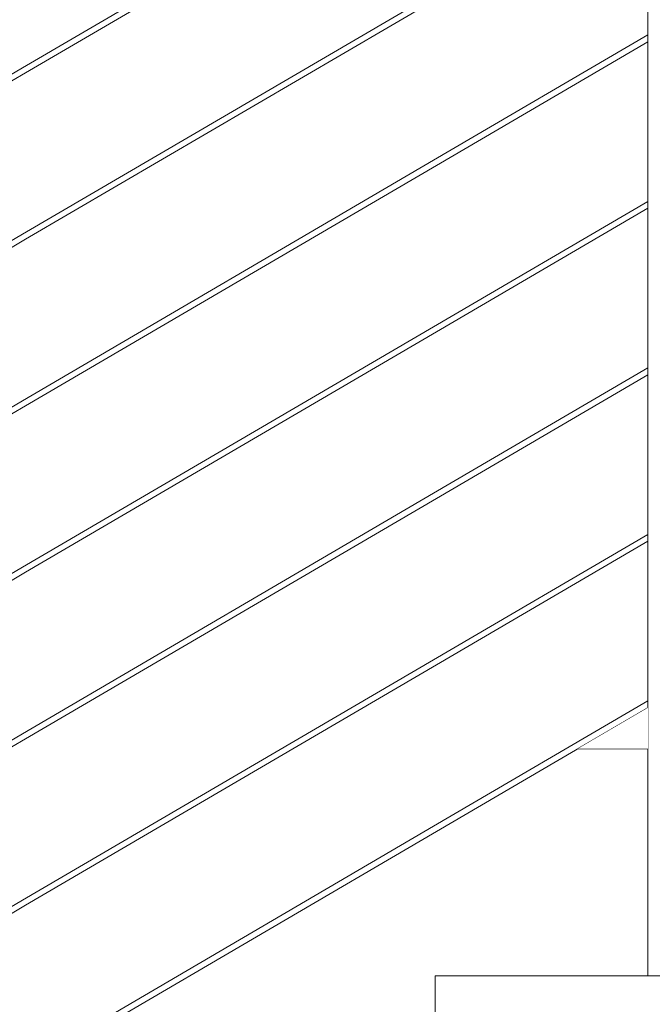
# Model space of a CAD drawing. Header units: millimetres. Extents: x -126680 to -83680, y 18016 to 39016.
# Tile 107 of 121: x -108872 to -108441, y 32238 to 32909. Entities that reach past the tile are written whole.
import ezdxf

# ---------------------------------------------------------------- set-up
doc = ezdxf.new("R2010")
doc.units = ezdxf.units.MM
doc.header["$MEASUREMENT"] = 0
doc.linetypes.add('Wipeout_Contour', pattern=[1000, 0, -1000])
doc.layers.add('Nowe_Konstrukcja - Schody', color=7, linetype='Continuous')
doc.layers.add('Nowe_Konstrukcja - Stropy', color=7, linetype='Continuous')
doc.layers.add('Nowe_Konstrukcja - Schody_Nr_pióra__101', color=250, linetype='Continuous', lineweight=13, true_color=0x333333)
doc.layers.add('Nowe_Konstrukcja - Ściany zew_Nr_pióra__87', color=7, linetype='Continuous', lineweight=13, true_color=0x6a6a6a)
doc.layers.add('Nowe_Konstrukcja - Schody_Nr_pióra__3', color=7, linetype='Continuous', lineweight=13)

msp = doc.modelspace()

# ---------------------------------------------------------------- linework, layer by layer
at = {"layer": 'Nowe_Konstrukcja - Ściany zew_Nr_pióra__87', "color": 251, "linetype": 'Continuous', "lineweight": 13, "true_color": 0x6a6a6a}
msp.add_line((-108491.68, 32412.28), (-108443.98, 32412.28), dxfattribs=at)

# ---------------------------------------------------------------- wipeouts: each hides what was drawn before it
at = {"color": 254, "linetype": 'Wipeout_Contour', "lineweight": 0, "ltscale": 455490.740535}
msp.add_wipeout([(-109153.81, 32838.72), (-109148.98, 32830.46), (-108868.98, 32994.1), (-108873.81, 33002.36)], dxfattribs=at).dxf.layer = 'Nowe_Konstrukcja - Schody'
at = {"color": 254, "linetype": 'Wipeout_Contour', "lineweight": 0, "ltscale": 453675.781431}
msp.add_wipeout([(-108869.69, 32195.32), (-108868.98, 32194.1), (-108588.98, 32357.74), (-108589.69, 32358.96)], dxfattribs=at).dxf.layer = 'Nowe_Konstrukcja - Schody'

# ---------------------------------------------------------------- next in the draw order: wipeouts: each hides what was drawn before it
at = {"color": 254, "linetype": 'Wipeout_Contour', "lineweight": 0, "ltscale": 453042.20426}
msp.add_wipeout([(-108443.98, 32257.74), (-108393.98, 32257.74), (-108393.98, 33257.09), (-108443.98, 33257.09)], dxfattribs=at).dxf.layer = 'Nowe_Konstrukcja - Schody'
at = {"color": 254, "linetype": 'Wipeout_Contour', "lineweight": 0, "ltscale": 455462.705975}
msp.add_wipeout([(-109148.98, 32830.46), (-109144.15, 32822.2), (-108864.15, 32985.84), (-108868.98, 32994.1)], dxfattribs=at).dxf.layer = 'Nowe_Konstrukcja - Schody'
at = {"color": 254, "linetype": 'Wipeout_Contour', "lineweight": 0, "ltscale": 453671.655323}
msp.add_wipeout([(-108868.98, 32194.1), (-108868.27, 32192.88), (-108588.27, 32356.52), (-108588.98, 32357.74)], dxfattribs=at).dxf.layer = 'Nowe_Konstrukcja - Schody'

# ---------------------------------------------------------------- next in the draw order: wipeouts: each hides what was drawn before it
at = {"color": 254, "linetype": 'Wipeout_Contour', "lineweight": 0, "ltscale": 455436.80668}
msp.add_wipeout([(-109144.15, 32822.2), (-109140.06, 32815.2), (-108860.06, 32978.84), (-108864.15, 32985.84)], dxfattribs=at).dxf.layer = 'Nowe_Konstrukcja - Schody'
at = {"color": 254, "linetype": 'Wipeout_Contour', "lineweight": 0, "ltscale": 453668.737735}
msp.add_wipeout([(-108868.27, 32192.88), (-108867.97, 32192.37), (-108587.97, 32356.01), (-108588.27, 32356.52)], dxfattribs=at).dxf.layer = 'Nowe_Konstrukcja - Schody'

# ---------------------------------------------------------------- next in the draw order: wipeouts: each hides what was drawn before it
at = {"color": 254, "linetype": 'Wipeout_Contour', "lineweight": 0, "ltscale": 455416.985031}
msp.add_wipeout([(-109140.06, 32815.2), (-109137.33, 32810.52), (-108857.33, 32974.16), (-108860.06, 32978.84)], dxfattribs=at).dxf.layer = 'Nowe_Konstrukcja - Schody'
at = {"color": 254, "linetype": 'Wipeout_Contour', "lineweight": 0, "ltscale": 453678.69904}
msp.add_wipeout([(-108869.99, 32195.83), (-108869.69, 32195.32), (-108589.69, 32358.96), (-108589.99, 32359.46)], dxfattribs=at).dxf.layer = 'Nowe_Konstrukcja - Schody'

# ---------------------------------------------------------------- next in the draw order: wipeouts: each hides what was drawn before it
at = {"color": 254, "linetype": 'Wipeout_Contour', "lineweight": 0, "ltscale": 455406.257916}
msp.add_wipeout([(-108857.33, 32974.16), (-109137.33, 32810.52), (-109136.37, 32808.88), (-108856.37, 32972.52)], dxfattribs=at).dxf.layer = 'Nowe_Konstrukcja - Schody'
at = {"color": 254, "linetype": 'Wipeout_Contour', "lineweight": 0, "ltscale": 453002.119781}
msp.add_wipeout([(-108589.69, 32358.96), (-108588.98, 32357.74), (-108443.98, 32442.48), (-108443.98, 32444.12)], dxfattribs=at).dxf.layer = 'Nowe_Konstrukcja - Schody'
at = {"color": 254, "linetype": 'Wipeout_Contour', "lineweight": 0, "ltscale": 454692.498685}
msp.add_wipeout([(-109149.69, 32145.02), (-109148.98, 32143.8), (-108868.98, 32307.43), (-108869.69, 32308.65)], dxfattribs=at).dxf.layer = 'Nowe_Konstrukcja - Schody'
at = {"color": 254, "linetype": 'Wipeout_Contour', "lineweight": 0, "ltscale": 452487.484559}
msp.add_wipeout([(-108588.98, 32197.73), (-108278.98, 32197.73), (-108278.98, 32257.73), (-108588.98, 32257.73)], dxfattribs=at).dxf.layer = 'Nowe_Konstrukcja - Schody'

# ---------------------------------------------------------------- next in the draw order: linework, layer by layer
at = {"layer": 'Nowe_Konstrukcja - Schody_Nr_pióra__101', "color": 250, "linetype": 'Continuous', "lineweight": 13, "true_color": 0x333333}
msp.add_line((-108443.98, 32257.74), (-108393.98, 32257.74), dxfattribs=at)
at = {"layer": 'Nowe_Konstrukcja - Schody_Nr_pióra__3', "color": 7, "linetype": 'Continuous', "lineweight": 13}
for p, q in [((-108588.98, 32257.73), (-108443.98, 32257.73)), ((-108588.98, 32197.73), (-108588.98, 32257.73))]:
    msp.add_line(p, q, dxfattribs=at)

# ---------------------------------------------------------------- next in the draw order: wipeouts: each hides what was drawn before it
at = {"color": 254, "linetype": 'Wipeout_Contour', "lineweight": 0, "ltscale": 452999.115783}
msp.add_wipeout([(-108588.98, 32357.74), (-108588.27, 32356.52), (-108443.98, 32440.84), (-108443.98, 32442.48)], dxfattribs=at).dxf.layer = 'Nowe_Konstrukcja - Schody'
at = {"color": 254, "linetype": 'Wipeout_Contour', "lineweight": 0, "ltscale": 454688.376932}
msp.add_wipeout([(-109148.98, 32143.8), (-109148.27, 32142.58), (-108868.27, 32306.21), (-108868.98, 32307.43)], dxfattribs=at).dxf.layer = 'Nowe_Konstrukcja - Schody'

# ---------------------------------------------------------------- next in the draw order: wipeouts: each hides what was drawn before it
at = {"color": 254, "linetype": 'Wipeout_Contour', "lineweight": 0, "ltscale": 452996.989709}
msp.add_wipeout([(-108588.27, 32356.52), (-108587.97, 32356.01), (-108443.98, 32440.16), (-108443.98, 32440.84)], dxfattribs=at).dxf.layer = 'Nowe_Konstrukcja - Schody'
at = {"color": 254, "linetype": 'Wipeout_Contour', "lineweight": 0, "ltscale": 454685.462424}
msp.add_wipeout([(-109148.27, 32142.58), (-109147.97, 32142.07), (-108867.97, 32305.71), (-108868.27, 32306.21)], dxfattribs=at).dxf.layer = 'Nowe_Konstrukcja - Schody'

# ---------------------------------------------------------------- next in the draw order: wipeouts: each hides what was drawn before it
at = {"color": 254, "linetype": 'Wipeout_Contour', "lineweight": 0, "ltscale": 453004.242029}
msp.add_wipeout([(-108589.99, 32359.46), (-108589.69, 32358.96), (-108443.98, 32444.12), (-108443.98, 32444.79)], dxfattribs=at).dxf.layer = 'Nowe_Konstrukcja - Schody'
at = {"color": 254, "linetype": 'Wipeout_Contour', "lineweight": 0, "ltscale": 454695.413215}
msp.add_wipeout([(-109149.99, 32145.52), (-109149.69, 32145.02), (-108869.69, 32308.65), (-108869.99, 32309.16)], dxfattribs=at).dxf.layer = 'Nowe_Konstrukcja - Schody'

# ---------------------------------------------------------------- next in the draw order: wipeouts: each hides what was drawn before it
at = {"color": 254, "linetype": 'Wipeout_Contour', "lineweight": 0, "ltscale": 453804.998633}
msp.add_wipeout([(-108869.69, 32308.65), (-108868.98, 32307.43), (-108588.98, 32471.07), (-108589.69, 32472.29)], dxfattribs=at).dxf.layer = 'Nowe_Konstrukcja - Schody'

# ---------------------------------------------------------------- next in the draw order: wipeouts: each hides what was drawn before it
at = {"color": 254, "linetype": 'Wipeout_Contour', "lineweight": 0, "ltscale": 453800.868821}
msp.add_wipeout([(-108868.98, 32307.43), (-108868.27, 32306.21), (-108588.27, 32469.85), (-108588.98, 32471.07)], dxfattribs=at).dxf.layer = 'Nowe_Konstrukcja - Schody'

# ---------------------------------------------------------------- next in the draw order: wipeouts: each hides what was drawn before it
at = {"color": 254, "linetype": 'Wipeout_Contour', "lineweight": 0, "ltscale": 453797.948614}
msp.add_wipeout([(-108868.27, 32306.21), (-108867.97, 32305.71), (-108587.97, 32469.34), (-108588.27, 32469.85)], dxfattribs=at).dxf.layer = 'Nowe_Konstrukcja - Schody'

# ---------------------------------------------------------------- next in the draw order: wipeouts: each hides what was drawn before it
at = {"color": 254, "linetype": 'Wipeout_Contour', "lineweight": 0, "ltscale": 453807.918861}
msp.add_wipeout([(-108869.99, 32309.16), (-108869.69, 32308.65), (-108589.69, 32472.29), (-108589.99, 32472.8)], dxfattribs=at).dxf.layer = 'Nowe_Konstrukcja - Schody'

# ---------------------------------------------------------------- next in the draw order: wipeouts: each hides what was drawn before it
at = {"color": 254, "linetype": 'Wipeout_Contour', "lineweight": 0, "ltscale": 453132.026148}
msp.add_wipeout([(-108589.69, 32472.29), (-108588.98, 32471.07), (-108443.98, 32555.81), (-108443.98, 32557.45)], dxfattribs=at).dxf.layer = 'Nowe_Konstrukcja - Schody'
at = {"color": 254, "linetype": 'Wipeout_Contour', "lineweight": 0, "ltscale": 454821.226477}
msp.add_wipeout([(-109149.69, 32258.35), (-109148.98, 32257.13), (-108868.98, 32420.77), (-108869.69, 32421.99)], dxfattribs=at).dxf.layer = 'Nowe_Konstrukcja - Schody'

# ---------------------------------------------------------------- next in the draw order: wipeouts: each hides what was drawn before it
at = {"color": 254, "linetype": 'Wipeout_Contour', "lineweight": 0, "ltscale": 453129.017293}
msp.add_wipeout([(-108588.98, 32471.07), (-108588.27, 32469.85), (-108443.98, 32554.17), (-108443.98, 32555.81)], dxfattribs=at).dxf.layer = 'Nowe_Konstrukcja - Schody'
at = {"color": 254, "linetype": 'Wipeout_Contour', "lineweight": 0, "ltscale": 454817.101023}
msp.add_wipeout([(-109148.98, 32257.13), (-109148.27, 32255.91), (-108868.27, 32419.55), (-108868.98, 32420.77)], dxfattribs=at).dxf.layer = 'Nowe_Konstrukcja - Schody'

# ---------------------------------------------------------------- next in the draw order: wipeouts: each hides what was drawn before it
at = {"color": 254, "linetype": 'Wipeout_Contour', "lineweight": 0, "ltscale": 453126.887786}
msp.add_wipeout([(-108588.27, 32469.85), (-108587.97, 32469.34), (-108443.98, 32553.49), (-108443.98, 32554.17)], dxfattribs=at).dxf.layer = 'Nowe_Konstrukcja - Schody'
at = {"color": 254, "linetype": 'Wipeout_Contour', "lineweight": 0, "ltscale": 454814.183897}
msp.add_wipeout([(-109148.27, 32255.91), (-109147.97, 32255.4), (-108867.97, 32419.04), (-108868.27, 32419.55)], dxfattribs=at).dxf.layer = 'Nowe_Konstrukcja - Schody'

# ---------------------------------------------------------------- next in the draw order: wipeouts: each hides what was drawn before it
at = {"color": 254, "linetype": 'Wipeout_Contour', "lineweight": 0, "ltscale": 453134.151836}
msp.add_wipeout([(-108589.99, 32472.8), (-108589.69, 32472.29), (-108443.98, 32557.45), (-108443.98, 32558.13)], dxfattribs=at).dxf.layer = 'Nowe_Konstrukcja - Schody'
at = {"color": 254, "linetype": 'Wipeout_Contour', "lineweight": 0, "ltscale": 454824.143624}
msp.add_wipeout([(-109149.99, 32258.86), (-109149.69, 32258.35), (-108869.69, 32421.99), (-108869.99, 32422.49)], dxfattribs=at).dxf.layer = 'Nowe_Konstrukcja - Schody'

# ---------------------------------------------------------------- next in the draw order: linework, layer by layer
at = {"layer": 'Nowe_Konstrukcja - Schody_Nr_pióra__101', "color": 250, "linetype": 'Continuous', "lineweight": 13, "true_color": 0x333333}
for p, q in [((-108869.99, 32195.83), (-108589.99, 32359.46)), ((-108867.97, 32192.37), (-108587.97, 32356.01)), ((-109149.99, 32145.52), (-108869.99, 32309.16)), ((-109147.97, 32142.07), (-108867.97, 32305.71))]:
    msp.add_line(p, q, dxfattribs=at)

# ---------------------------------------------------------------- next in the draw order: wipeouts: each hides what was drawn before it
at = {"color": 254, "linetype": 'Wipeout_Contour', "lineweight": 0, "ltscale": 453934.631784}
msp.add_wipeout([(-108869.69, 32421.99), (-108868.98, 32420.77), (-108588.98, 32584.4), (-108589.69, 32585.63)], dxfattribs=at).dxf.layer = 'Nowe_Konstrukcja - Schody'

# ---------------------------------------------------------------- next in the draw order: wipeouts: each hides what was drawn before it
at = {"color": 254, "linetype": 'Wipeout_Contour', "lineweight": 0, "ltscale": 453930.498275}
msp.add_wipeout([(-108868.98, 32420.77), (-108868.27, 32419.55), (-108588.27, 32583.18), (-108588.98, 32584.4)], dxfattribs=at).dxf.layer = 'Nowe_Konstrukcja - Schody'

# ---------------------------------------------------------------- next in the draw order: wipeouts: each hides what was drawn before it
at = {"color": 254, "linetype": 'Wipeout_Contour', "lineweight": 0, "ltscale": 453927.575452}
msp.add_wipeout([(-108868.27, 32419.55), (-108867.97, 32419.04), (-108587.97, 32582.68), (-108588.27, 32583.18)], dxfattribs=at).dxf.layer = 'Nowe_Konstrukcja - Schody'

# ---------------------------------------------------------------- next in the draw order: wipeouts: each hides what was drawn before it
at = {"color": 254, "linetype": 'Wipeout_Contour', "lineweight": 0, "ltscale": 453937.554627}
msp.add_wipeout([(-108869.99, 32422.49), (-108869.69, 32421.99), (-108589.69, 32585.63), (-108589.99, 32586.13)], dxfattribs=at).dxf.layer = 'Nowe_Konstrukcja - Schody'

# ---------------------------------------------------------------- next in the draw order: linework, layer by layer
at = {"layer": 'Nowe_Konstrukcja - Schody_Nr_pióra__101', "color": 250, "linetype": 'Continuous', "lineweight": 13, "true_color": 0x333333}
for p, q in [((-108589.99, 32359.46), (-108443.98, 32444.79)), ((-108587.97, 32356.01), (-108443.98, 32440.16))]:
    msp.add_line(p, q, dxfattribs=at)

# ---------------------------------------------------------------- next in the draw order: wipeouts: each hides what was drawn before it
at = {"color": 254, "linetype": 'Wipeout_Contour', "lineweight": 0, "ltscale": 453262.348692}
msp.add_wipeout([(-108589.69, 32585.63), (-108588.98, 32584.4), (-108443.98, 32669.14), (-108443.98, 32670.78)], dxfattribs=at).dxf.layer = 'Nowe_Konstrukcja - Schody'
at = {"color": 254, "linetype": 'Wipeout_Contour', "lineweight": 0, "ltscale": 454950.369568}
msp.add_wipeout([(-109149.69, 32371.69), (-109148.98, 32370.46), (-108868.98, 32534.1), (-108869.69, 32535.32)], dxfattribs=at).dxf.layer = 'Nowe_Konstrukcja - Schody'

# ---------------------------------------------------------------- next in the draw order: wipeouts: each hides what was drawn before it
at = {"color": 254, "linetype": 'Wipeout_Contour', "lineweight": 0, "ltscale": 453259.334982}
msp.add_wipeout([(-108588.98, 32584.4), (-108588.27, 32583.18), (-108443.98, 32667.51), (-108443.98, 32669.14)], dxfattribs=at).dxf.layer = 'Nowe_Konstrukcja - Schody'
at = {"color": 254, "linetype": 'Wipeout_Contour', "lineweight": 0, "ltscale": 454946.240418}
msp.add_wipeout([(-109148.98, 32370.46), (-109148.27, 32369.24), (-108868.27, 32532.88), (-108868.98, 32534.1)], dxfattribs=at).dxf.layer = 'Nowe_Konstrukcja - Schody'

# ---------------------------------------------------------------- next in the draw order: wipeouts: each hides what was drawn before it
at = {"color": 254, "linetype": 'Wipeout_Contour', "lineweight": 0, "ltscale": 453257.202046}
msp.add_wipeout([(-108588.27, 32583.18), (-108587.97, 32582.68), (-108443.98, 32666.83), (-108443.98, 32667.51)], dxfattribs=at).dxf.layer = 'Nowe_Konstrukcja - Schody'
at = {"color": 254, "linetype": 'Wipeout_Contour', "lineweight": 0, "ltscale": 454943.320679}
msp.add_wipeout([(-109148.27, 32369.24), (-109147.97, 32368.74), (-108867.97, 32532.37), (-108868.27, 32532.88)], dxfattribs=at).dxf.layer = 'Nowe_Konstrukcja - Schody'

# ---------------------------------------------------------------- next in the draw order: wipeouts: each hides what was drawn before it
at = {"color": 254, "linetype": 'Wipeout_Contour', "lineweight": 0, "ltscale": 453264.477817}
msp.add_wipeout([(-108589.99, 32586.13), (-108589.69, 32585.63), (-108443.98, 32670.78), (-108443.98, 32671.46)], dxfattribs=at).dxf.layer = 'Nowe_Konstrukcja - Schody'
at = {"color": 254, "linetype": 'Wipeout_Contour', "lineweight": 0, "ltscale": 454953.289328}
msp.add_wipeout([(-109149.99, 32372.19), (-109149.69, 32371.69), (-108869.69, 32535.32), (-108869.99, 32535.83)], dxfattribs=at).dxf.layer = 'Nowe_Konstrukcja - Schody'

# ---------------------------------------------------------------- next in the draw order: linework, layer by layer
at = {"layer": 'Nowe_Konstrukcja - Schody_Nr_pióra__101', "color": 250, "linetype": 'Continuous', "lineweight": 13, "true_color": 0x333333}
for p, q in [((-108869.99, 32309.16), (-108589.99, 32472.8)), ((-108867.97, 32305.71), (-108587.97, 32469.34)), ((-109149.99, 32258.86), (-108869.99, 32422.49)), ((-109147.97, 32255.4), (-108867.97, 32419.04))]:
    msp.add_line(p, q, dxfattribs=at)

# ---------------------------------------------------------------- next in the draw order: wipeouts: each hides what was drawn before it
at = {"color": 254, "linetype": 'Wipeout_Contour', "lineweight": 0, "ltscale": 454064.68053}
msp.add_wipeout([(-108869.69, 32535.32), (-108868.98, 32534.1), (-108588.98, 32697.74), (-108589.69, 32698.96)], dxfattribs=at).dxf.layer = 'Nowe_Konstrukcja - Schody'

# ---------------------------------------------------------------- next in the draw order: wipeouts: each hides what was drawn before it
at = {"color": 254, "linetype": 'Wipeout_Contour', "lineweight": 0, "ltscale": 454060.543328}
msp.add_wipeout([(-108868.98, 32534.1), (-108868.27, 32532.88), (-108588.27, 32696.52), (-108588.98, 32697.74)], dxfattribs=at).dxf.layer = 'Nowe_Konstrukcja - Schody'

# ---------------------------------------------------------------- next in the draw order: wipeouts: each hides what was drawn before it
at = {"color": 254, "linetype": 'Wipeout_Contour', "lineweight": 0, "ltscale": 454057.617894}
msp.add_wipeout([(-108868.27, 32532.88), (-108867.97, 32532.37), (-108587.97, 32696.01), (-108588.27, 32696.52)], dxfattribs=at).dxf.layer = 'Nowe_Konstrukcja - Schody'

# ---------------------------------------------------------------- next in the draw order: wipeouts: each hides what was drawn before it
at = {"color": 254, "linetype": 'Wipeout_Contour', "lineweight": 0, "ltscale": 454067.605983}
msp.add_wipeout([(-108869.99, 32535.83), (-108869.69, 32535.32), (-108589.69, 32698.96), (-108589.99, 32699.46)], dxfattribs=at).dxf.layer = 'Nowe_Konstrukcja - Schody'

# ---------------------------------------------------------------- next in the draw order: linework, layer by layer
at = {"layer": 'Nowe_Konstrukcja - Schody_Nr_pióra__101', "color": 250, "linetype": 'Continuous', "lineweight": 13, "true_color": 0x333333}
for p, q in [((-108589.99, 32472.8), (-108443.98, 32558.13)), ((-108587.97, 32469.34), (-108443.98, 32553.49))]:
    msp.add_line(p, q, dxfattribs=at)

# ---------------------------------------------------------------- next in the draw order: wipeouts: each hides what was drawn before it
at = {"color": 254, "linetype": 'Wipeout_Contour', "lineweight": 0, "ltscale": 453393.087046}
msp.add_wipeout([(-108589.69, 32698.96), (-108588.98, 32697.74), (-108443.98, 32782.48), (-108443.98, 32784.12)], dxfattribs=at).dxf.layer = 'Nowe_Konstrukcja - Schody'
at = {"color": 254, "linetype": 'Wipeout_Contour', "lineweight": 0, "ltscale": 455079.927603}
msp.add_wipeout([(-109149.69, 32485.02), (-109148.98, 32483.8), (-108868.98, 32647.43), (-108869.69, 32648.65)], dxfattribs=at).dxf.layer = 'Nowe_Konstrukcja - Schody'

# ---------------------------------------------------------------- next in the draw order: wipeouts: each hides what was drawn before it
at = {"color": 254, "linetype": 'Wipeout_Contour', "lineweight": 0, "ltscale": 453390.068487}
msp.add_wipeout([(-108588.98, 32697.74), (-108588.27, 32696.52), (-108443.98, 32780.84), (-108443.98, 32782.48)], dxfattribs=at).dxf.layer = 'Nowe_Konstrukcja - Schody'
at = {"color": 254, "linetype": 'Wipeout_Contour', "lineweight": 0, "ltscale": 455075.794764}
msp.add_wipeout([(-109148.98, 32483.8), (-109148.27, 32482.58), (-108868.27, 32646.21), (-108868.98, 32647.43)], dxfattribs=at).dxf.layer = 'Nowe_Konstrukcja - Schody'

# ---------------------------------------------------------------- next in the draw order: wipeouts: each hides what was drawn before it
at = {"color": 254, "linetype": 'Wipeout_Contour', "lineweight": 0, "ltscale": 453387.93212}
msp.add_wipeout([(-108588.27, 32696.52), (-108587.97, 32696.01), (-108443.98, 32780.16), (-108443.98, 32780.84)], dxfattribs=at).dxf.layer = 'Nowe_Konstrukcja - Schody'
at = {"color": 254, "linetype": 'Wipeout_Contour', "lineweight": 0, "ltscale": 455072.872415}
msp.add_wipeout([(-109148.27, 32482.58), (-109147.97, 32482.07), (-108867.97, 32645.71), (-108868.27, 32646.21)], dxfattribs=at).dxf.layer = 'Nowe_Konstrukcja - Schody'

# ---------------------------------------------------------------- next in the draw order: wipeouts: each hides what was drawn before it
at = {"color": 254, "linetype": 'Wipeout_Contour', "lineweight": 0, "ltscale": 453395.219607}
msp.add_wipeout([(-108589.99, 32699.46), (-108589.69, 32698.96), (-108443.98, 32784.12), (-108443.98, 32784.79)], dxfattribs=at).dxf.layer = 'Nowe_Konstrukcja - Schody'
at = {"color": 254, "linetype": 'Wipeout_Contour', "lineweight": 0, "ltscale": 455082.849972}
msp.add_wipeout([(-109149.99, 32485.52), (-109149.69, 32485.02), (-108869.69, 32648.65), (-108869.99, 32649.16)], dxfattribs=at).dxf.layer = 'Nowe_Konstrukcja - Schody'

# ---------------------------------------------------------------- next in the draw order: linework, layer by layer
at = {"layer": 'Nowe_Konstrukcja - Schody_Nr_pióra__101', "color": 250, "linetype": 'Continuous', "lineweight": 13, "true_color": 0x333333}
for p, q in [((-108869.99, 32422.49), (-108589.99, 32586.13)), ((-108867.97, 32419.04), (-108587.97, 32582.68)), ((-109149.99, 32372.19), (-108869.99, 32535.83)), ((-109147.97, 32368.74), (-108867.97, 32532.37))]:
    msp.add_line(p, q, dxfattribs=at)

# ---------------------------------------------------------------- next in the draw order: wipeouts: each hides what was drawn before it
at = {"color": 254, "linetype": 'Wipeout_Contour', "lineweight": 0, "ltscale": 454195.144511}
msp.add_wipeout([(-108869.69, 32648.65), (-108868.98, 32647.43), (-108588.98, 32811.07), (-108589.69, 32812.29)], dxfattribs=at).dxf.layer = 'Nowe_Konstrukcja - Schody'

# ---------------------------------------------------------------- next in the draw order: wipeouts: each hides what was drawn before it
at = {"color": 254, "linetype": 'Wipeout_Contour', "lineweight": 0, "ltscale": 454191.003623}
msp.add_wipeout([(-108868.98, 32647.43), (-108868.27, 32646.21), (-108588.27, 32809.85), (-108588.98, 32811.07)], dxfattribs=at).dxf.layer = 'Nowe_Konstrukcja - Schody'

# ---------------------------------------------------------------- next in the draw order: wipeouts: each hides what was drawn before it
at = {"color": 254, "linetype": 'Wipeout_Contour', "lineweight": 0, "ltscale": 454188.075583}
msp.add_wipeout([(-108868.27, 32646.21), (-108867.97, 32645.71), (-108587.97, 32809.34), (-108588.27, 32809.85)], dxfattribs=at).dxf.layer = 'Nowe_Konstrukcja - Schody'

# ---------------------------------------------------------------- next in the draw order: wipeouts: each hides what was drawn before it
at = {"color": 254, "linetype": 'Wipeout_Contour', "lineweight": 0, "ltscale": 454198.072571}
msp.add_wipeout([(-108869.99, 32649.16), (-108869.69, 32648.65), (-108589.69, 32812.29), (-108589.99, 32812.8)], dxfattribs=at).dxf.layer = 'Nowe_Konstrukcja - Schody'

# ---------------------------------------------------------------- next in the draw order: linework, layer by layer
at = {"layer": 'Nowe_Konstrukcja - Schody_Nr_pióra__101', "color": 250, "linetype": 'Continuous', "lineweight": 13, "true_color": 0x333333}
for p, q in [((-108589.99, 32586.13), (-108443.98, 32671.46)), ((-108587.97, 32582.68), (-108443.98, 32666.83))]:
    msp.add_line(p, q, dxfattribs=at)

# ---------------------------------------------------------------- next in the draw order: wipeouts: each hides what was drawn before it
at = {"color": 254, "linetype": 'Wipeout_Contour', "lineweight": 0, "ltscale": 453524.240854}
msp.add_wipeout([(-108589.69, 32812.29), (-108588.98, 32811.07), (-108443.98, 32895.81), (-108443.98, 32897.45)], dxfattribs=at).dxf.layer = 'Nowe_Konstrukcja - Schody'
at = {"color": 254, "linetype": 'Wipeout_Contour', "lineweight": 0, "ltscale": 455209.900229}
msp.add_wipeout([(-109149.69, 32598.35), (-109148.98, 32597.13), (-108868.98, 32760.77), (-108869.69, 32761.99)], dxfattribs=at).dxf.layer = 'Nowe_Konstrukcja - Schody'

# ---------------------------------------------------------------- next in the draw order: wipeouts: each hides what was drawn before it
at = {"color": 254, "linetype": 'Wipeout_Contour', "lineweight": 0, "ltscale": 453521.217451}
msp.add_wipeout([(-108588.98, 32811.07), (-108588.27, 32809.85), (-108443.98, 32894.17), (-108443.98, 32895.81)], dxfattribs=at).dxf.layer = 'Nowe_Konstrukcja - Schody'
at = {"color": 254, "linetype": 'Wipeout_Contour', "lineweight": 0, "ltscale": 455205.763706}
msp.add_wipeout([(-109148.98, 32597.13), (-109148.27, 32595.91), (-108868.27, 32759.55), (-108868.98, 32760.77)], dxfattribs=at).dxf.layer = 'Nowe_Konstrukcja - Schody'

# ---------------------------------------------------------------- next in the draw order: wipeouts: each hides what was drawn before it
at = {"color": 254, "linetype": 'Wipeout_Contour', "lineweight": 0, "ltscale": 453519.077667}
msp.add_wipeout([(-108588.27, 32809.85), (-108587.97, 32809.34), (-108443.98, 32893.49), (-108443.98, 32894.17)], dxfattribs=at).dxf.layer = 'Nowe_Konstrukcja - Schody'
at = {"color": 254, "linetype": 'Wipeout_Contour', "lineweight": 0, "ltscale": 455202.838753}
msp.add_wipeout([(-109148.27, 32595.91), (-109147.97, 32595.4), (-108867.97, 32759.04), (-108868.27, 32759.55)], dxfattribs=at).dxf.layer = 'Nowe_Konstrukcja - Schody'

# ---------------------------------------------------------------- next in the draw order: wipeouts: each hides what was drawn before it
at = {"color": 254, "linetype": 'Wipeout_Contour', "lineweight": 0, "ltscale": 453526.376848}
msp.add_wipeout([(-108589.99, 32812.8), (-108589.69, 32812.29), (-108443.98, 32897.45), (-108443.98, 32898.13)], dxfattribs=at).dxf.layer = 'Nowe_Konstrukcja - Schody'
at = {"color": 254, "linetype": 'Wipeout_Contour', "lineweight": 0, "ltscale": 455212.825203}
msp.add_wipeout([(-109149.99, 32598.86), (-109149.69, 32598.35), (-108869.69, 32761.99), (-108869.99, 32762.49)], dxfattribs=at).dxf.layer = 'Nowe_Konstrukcja - Schody'

# ---------------------------------------------------------------- next in the draw order: linework, layer by layer
at = {"layer": 'Nowe_Konstrukcja - Schody_Nr_pióra__101', "color": 250, "linetype": 'Continuous', "lineweight": 13, "true_color": 0x333333}
for p, q in [((-108443.98, 32257.74), (-108443.98, 33257.09)), ((-108869.99, 32535.83), (-108589.99, 32699.46)), ((-108867.97, 32532.37), (-108587.97, 32696.01)), ((-109149.99, 32485.52), (-108869.99, 32649.16)), ((-109147.97, 32482.07), (-108867.97, 32645.71))]:
    msp.add_line(p, q, dxfattribs=at)

# ---------------------------------------------------------------- next in the draw order: wipeouts: each hides what was drawn before it
at = {"color": 254, "linetype": 'Wipeout_Contour', "lineweight": 0, "ltscale": 454326.023371}
msp.add_wipeout([(-108869.69, 32761.99), (-108868.98, 32760.77), (-108588.98, 32924.4), (-108589.69, 32925.63)], dxfattribs=at).dxf.layer = 'Nowe_Konstrukcja - Schody'

# ---------------------------------------------------------------- next in the draw order: wipeouts: each hides what was drawn before it
at = {"color": 254, "linetype": 'Wipeout_Contour', "lineweight": 0, "ltscale": 454321.878803}
msp.add_wipeout([(-108868.98, 32760.77), (-108868.27, 32759.55), (-108588.27, 32923.18), (-108588.98, 32924.4)], dxfattribs=at).dxf.layer = 'Nowe_Konstrukcja - Schody'
at = {"color": 254, "linetype": 'Wipeout_Contour', "lineweight": 0, "ltscale": 339606.494268}
msp.add_wipeout([(-108443.98, 32440.16), (-108491.68, 32412.28), (-108443.98, 32412.28)], dxfattribs=at).dxf.layer = 'Nowe_Konstrukcja - Stropy'

# ---------------------------------------------------------------- next in the draw order: wipeouts: each hides what was drawn before it
at = {"color": 254, "linetype": 'Wipeout_Contour', "lineweight": 0, "ltscale": 454318.94816}
msp.add_wipeout([(-108868.27, 32759.55), (-108867.97, 32759.04), (-108587.97, 32922.68), (-108588.27, 32923.18)], dxfattribs=at).dxf.layer = 'Nowe_Konstrukcja - Schody'

# ---------------------------------------------------------------- next in the draw order: wipeouts: each hides what was drawn before it
at = {"color": 254, "linetype": 'Wipeout_Contour', "lineweight": 0, "ltscale": 454328.954034}
msp.add_wipeout([(-108869.99, 32762.49), (-108869.69, 32761.99), (-108589.69, 32925.63), (-108589.99, 32926.13)], dxfattribs=at).dxf.layer = 'Nowe_Konstrukcja - Schody'

# ---------------------------------------------------------------- next in the draw order: linework, layer by layer
at = {"layer": 'Nowe_Konstrukcja - Schody_Nr_pióra__101', "color": 250, "linetype": 'Continuous', "lineweight": 13, "true_color": 0x333333}
for p, q in [((-108589.99, 32699.46), (-108443.98, 32784.79)), ((-108587.97, 32696.01), (-108443.98, 32780.16))]:
    msp.add_line(p, q, dxfattribs=at)

# ---------------------------------------------------------------- next in the draw order: wipeouts: each hides what was drawn before it
at = {"color": 254, "linetype": 'Wipeout_Contour', "lineweight": 0, "ltscale": 455340.287091}
msp.add_wipeout([(-109149.69, 32711.69), (-109148.98, 32710.46), (-108868.98, 32874.1), (-108869.69, 32875.32)], dxfattribs=at).dxf.layer = 'Nowe_Konstrukcja - Schody'

# ---------------------------------------------------------------- next in the draw order: wipeouts: each hides what was drawn before it
at = {"color": 254, "linetype": 'Wipeout_Contour', "lineweight": 0, "ltscale": 455336.14689}
msp.add_wipeout([(-109148.98, 32710.46), (-109148.27, 32709.24), (-108868.27, 32872.88), (-108868.98, 32874.1)], dxfattribs=at).dxf.layer = 'Nowe_Konstrukcja - Schody'

# ---------------------------------------------------------------- next in the draw order: wipeouts: each hides what was drawn before it
at = {"color": 254, "linetype": 'Wipeout_Contour', "lineweight": 0, "ltscale": 455333.219336}
msp.add_wipeout([(-109148.27, 32709.24), (-109147.97, 32708.74), (-108867.97, 32872.37), (-108868.27, 32872.88)], dxfattribs=at).dxf.layer = 'Nowe_Konstrukcja - Schody'

# ---------------------------------------------------------------- next in the draw order: wipeouts: each hides what was drawn before it
at = {"color": 254, "linetype": 'Wipeout_Contour', "lineweight": 0, "ltscale": 455343.214666}
msp.add_wipeout([(-109149.99, 32712.19), (-109149.69, 32711.69), (-108869.69, 32875.32), (-108869.99, 32875.83)], dxfattribs=at).dxf.layer = 'Nowe_Konstrukcja - Schody'

# ---------------------------------------------------------------- next in the draw order: linework, layer by layer
at = {"layer": 'Nowe_Konstrukcja - Schody_Nr_pióra__101', "color": 250, "linetype": 'Continuous', "lineweight": 13, "true_color": 0x333333}
for p, q in [((-108869.99, 32649.16), (-108589.99, 32812.8)), ((-108867.97, 32645.71), (-108587.97, 32809.34)), ((-109149.99, 32598.86), (-108869.99, 32762.49)), ((-109147.97, 32595.4), (-108867.97, 32759.04))]:
    msp.add_line(p, q, dxfattribs=at)

# ---------------------------------------------------------------- next in the draw order: wipeouts: each hides what was drawn before it
at = {"color": 254, "linetype": 'Wipeout_Contour', "lineweight": 0, "ltscale": 454457.316752}
msp.add_wipeout([(-108869.69, 32875.32), (-108868.98, 32874.1), (-108588.98, 33037.74), (-108589.69, 33038.96)], dxfattribs=at).dxf.layer = 'Nowe_Konstrukcja - Schody'

# ---------------------------------------------------------------- next in the draw order: wipeouts: each hides what was drawn before it
at = {"color": 254, "linetype": 'Wipeout_Contour', "lineweight": 0, "ltscale": 454453.168509}
msp.add_wipeout([(-108868.98, 32874.1), (-108868.27, 32872.88), (-108588.27, 33036.52), (-108588.98, 33037.74)], dxfattribs=at).dxf.layer = 'Nowe_Konstrukcja - Schody'

# ---------------------------------------------------------------- next in the draw order: wipeouts: each hides what was drawn before it
at = {"color": 254, "linetype": 'Wipeout_Contour', "lineweight": 0, "ltscale": 454450.235268}
msp.add_wipeout([(-108868.27, 32872.88), (-108867.97, 32872.37), (-108587.97, 33036.01), (-108588.27, 33036.52)], dxfattribs=at).dxf.layer = 'Nowe_Konstrukcja - Schody'

# ---------------------------------------------------------------- next in the draw order: wipeouts: each hides what was drawn before it
at = {"color": 254, "linetype": 'Wipeout_Contour', "lineweight": 0, "ltscale": 454460.250013}
msp.add_wipeout([(-108869.99, 32875.83), (-108869.69, 32875.32), (-108589.69, 33038.96), (-108589.99, 33039.46)], dxfattribs=at).dxf.layer = 'Nowe_Konstrukcja - Schody'

# ---------------------------------------------------------------- next in the draw order: linework, layer by layer
at = {"layer": 'Nowe_Konstrukcja - Schody_Nr_pióra__101', "color": 250, "linetype": 'Continuous', "lineweight": 13, "true_color": 0x333333}
for p, q in [((-108869.99, 32875.83), (-108589.99, 33039.46)), ((-108867.97, 32872.37), (-108587.97, 33036.01)), ((-108869.99, 32762.49), (-108589.99, 32926.13)), ((-108867.97, 32759.04), (-108587.97, 32922.68)), ((-108589.99, 32812.8), (-108443.98, 32898.13)), ((-108587.97, 32809.34), (-108443.98, 32893.49)), ((-109149.99, 32712.19), (-108869.99, 32875.83)), ((-109147.97, 32708.74), (-108867.97, 32872.37))]:
    msp.add_line(p, q, dxfattribs=at)

doc.saveas('drawing.dxf')
